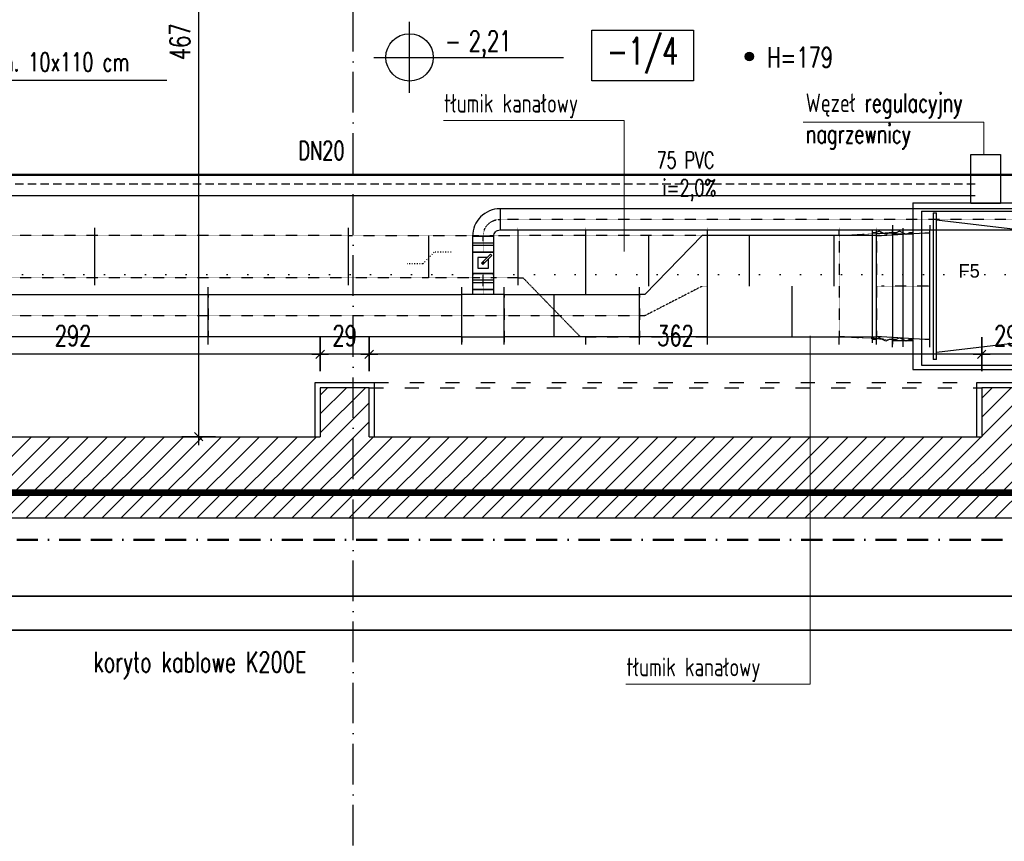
# Model space of a CAD drawing. Header units: millimetres. Extents: x 167273 to 188273, y -125105 to -88145.
# Tile 205 of 210: x 175565 to 176147, y -92003 to -91517. Entities that reach past the tile are written whole.
import ezdxf
from ezdxf.enums import TextEntityAlignment as Align

# ---------------------------------------------------------------- set-up
doc = ezdxf.new("R2010")
doc.units = ezdxf.units.MM
doc.header["$PDMODE"] = 35
doc.header["$PDSIZE"] = 5
for name, pattern in [('ACAD_ISO03W100', [30, 12, -18]), ('ACAD_ISO07W100', [3, 0, -3]), ('ACAD_ISO10W100', [18, 12, -3, 0, -3]), ('BORDER2', [0.875, 0.25, -0.125, 0.25, -0.125, 0, -0.125]), ('DASHED', [0.75, 0.5, -0.25]), ('WENT_2', [1.5, 0.5, -1]), ('WENT_3', [1.6, 0.5, -0.5, 0.1, -0.5])]:
    doc.linetypes.add(name, pattern=pattern)
for name, color, linetype in [('!_ppoz', 10, 'Continuous'), ('1', 7, 'Continuous'), ('a-op_leader', 9, 'Continuous'), ('a-op_text', 9, 'Continuous'), ('a-osie', 1, 'ACAD_ISO10W100'), ('a-poziomy', 9, 'Continuous'), ('a-wymiary', 9, 'Continuous'), ('b-przerywana1', 9, 'ACAD_ISO03W100'), ('b-ściany', 2, 'Continuous'), ('FLUID-N-BIB-HID', 7, 'Continuous'), ('FLUID-W-BIB-HID', 7, 'Continuous'), ('FLUID-W-BIB-SYM', 7, 'Continuous'), ('h-hatch', 8, 'Continuous'), ('opis text', 9, 'Continuous')]:
    doc.layers.add(name, color=color, linetype=linetype)
doc.layers.add('!zakres', color=7, linetype='ACAD_ISO03W100', lineweight=60, true_color=0x8a14ff)
for name, color, linetype, lineweight in [('_WENT-OPIS', 9, 'Continuous', 15), ('_WENT-URZĄDZENIA WENT', 252, 'Continuous', 5), ('El-koryta_puszki', 10, 'Continuous', 35), ('FLUID-N-BIB', 8, 'Continuous', 30), ('FLUID-W-BIB', 220, 'Continuous', 30), ('IS_kan_san', 34, 'Continuous', 53), ('IS_kan_san_opis', 9, 'Continuous', 15), ('IS_woda_ppoż', 141, 'BORDER2', 20), ('TIS_CO_POWROT', 150, 'DASHED', 13), ('TIS_CO_ZASILANIE', 10, 'Continuous', 13), ('TIS_CO_ŚR', 7, 'Continuous', 9), ('TIS_WODA_OPIS', 9, 'Continuous', 9)]:
    doc.layers.add(name, color=color, linetype=linetype, lineweight=lineweight)
doc.styles.add('_WENTYLACJA', font='romans.shx', dxfattribs={"width": 0.7, "height": 11})
doc.styles.add('Arial', font='romans.shx', dxfattribs={"width": 0.7, "height": 12})
doc.styles.add('IS-IS', font='romans.shx', dxfattribs={"width": 0.7, "height": 12})
doc.styles.add('PPAB_100', font='romans.shx', dxfattribs={"width": 0.7, "height": 12})
doc.styles.add('PPAB_50', font='romans.shx', dxfattribs={"width": 0.7, "height": 8})
doc.dimstyles.new('newPPAB_100', dxfattribs={"dimscale": 0, "dimtxt": 16, "dimasz": 1, "dimexe": 10, "dimexo": 10, "dimgap": 5, "dimtad": 1, "dimdec": 0, "dimzin": 0, "dimdsep": 46, "dimtxsty": 'PPAB_100', "dimblk": 'tick_50', "dimcen": 0.09, "dimdle": 5, "dimse1": 1, "dimse2": 1, "dimclrd": 9, "dimclre": 9, "dimclrt": 161, "dimadec": 0, "dimazin": 0, "dimtfac": 1, "dimtdec": 0, "dimtix": 1, "dimtmove": 2, "dimatfit": 0, "dimldrblk": 'tick_50', "dimfxl": 0, "dimtolj": 1, "dimtzin": 0, "dimarcsym": 0})

# ---------------------------------------------------------------- blocks, each defined once
blk = doc.blocks.new('kotapozioma')
for p, q in [((49330.12, 104.43), (49330.12, 134.43)), ((49315.12, 119.43), (49395.12, 119.43))]:
    blk.add_line(p, q)
blk.add_circle((49330.12, 119.43), 10)
at = {"layer": 'opis text', "style": 'PPAB_50'}
for tag, p in [('ZNAK', (49345.12, 119.43)), ('WARTOSC', (49355.12, 119.43))]:
    blk.add_attdef(tag, text='', height=9, dxfattribs=at).set_placement(p, align=Align.BOTTOM_LEFT)
blk = doc.blocks.new('tick_50')
at = {"color": 9, "ltscale": 20}
for p, q in [((0, 10), (0, -10)), ((-5, 0), (5, 0))]:
    blk.add_line(p, q, dxfattribs=at)
at = {"color": 0}
blk.add_line((2.5, 2.5), (-2.5, -2.5), dxfattribs=at)
blk = doc.blocks.new('*D49')
at = {"layer": 'a-wymiary', "color": 9, "lineweight": -2}
blk.add_line((176161.44, -91715.13), (176134.44, -91715.13), dxfattribs=at)
at = {"layer": 'Defpoints', "color": 0}
for p in [(176133.44, -91715.13), (176133.44, -91734.89), (176162.44, -91734.89)]:
    blk.add_point(p, dxfattribs=at)
at = {"layer": 'a-wymiary', "color": 9, "lineweight": -2, "rotation": 180}
blk.add_blockref('tick_50', (176133.44, -91715.13), dxfattribs=at)
at = {"layer": 'a-wymiary', "color": 9, "lineweight": -2}
blk.add_blockref('tick_50', (176162.44, -91715.13), dxfattribs=at)
at = {"layer": 'a-wymiary', "color": 161, "insert": (176147.94, -91704.13), "char_height": 12, "attachment_point": 5, "style": 'PPAB_100'}
blk.add_mtext('\\A1;29', dxfattribs=at)
blk = doc.blocks.new('*D50')
at = {"layer": 'a-wymiary', "color": 9, "lineweight": -2}
blk.add_line((176132.44, -91715.13), (175772.44, -91715.13), dxfattribs=at)
at = {"layer": 'Defpoints', "color": 0}
for p in [(175771.44, -91715.13), (175771.44, -91734.89), (176133.44, -91734.89)]:
    blk.add_point(p, dxfattribs=at)
at = {"layer": 'a-wymiary', "color": 9, "lineweight": -2, "rotation": 180}
blk.add_blockref('tick_50', (175771.44, -91715.13), dxfattribs=at)
at = {"layer": 'a-wymiary', "color": 9, "lineweight": -2}
blk.add_blockref('tick_50', (176133.44, -91715.13), dxfattribs=at)
at = {"layer": 'a-wymiary', "color": 161, "insert": (175952.44, -91704.13), "char_height": 12, "attachment_point": 5, "style": 'PPAB_100'}
blk.add_mtext('\\A1;362', dxfattribs=at)
blk = doc.blocks.new('*D51')
at = {"layer": 'a-wymiary', "color": 9, "lineweight": -2}
blk.add_line((175770.44, -91715.13), (175743.44, -91715.13), dxfattribs=at)
at = {"layer": 'Defpoints', "color": 0}
for p in [(175742.44, -91715.13), (175742.44, -91734.89), (175771.44, -91734.89)]:
    blk.add_point(p, dxfattribs=at)
at = {"layer": 'a-wymiary', "color": 9, "lineweight": -2, "rotation": 180}
blk.add_blockref('tick_50', (175742.44, -91715.13), dxfattribs=at)
at = {"layer": 'a-wymiary', "color": 9, "lineweight": -2}
blk.add_blockref('tick_50', (175771.44, -91715.13), dxfattribs=at)
at = {"layer": 'a-wymiary', "color": 161, "insert": (175756.94, -91704.13), "char_height": 12, "attachment_point": 5, "style": 'PPAB_100'}
blk.add_mtext('\\A1;29', dxfattribs=at)
blk = doc.blocks.new('*D52')
at = {"layer": 'a-wymiary', "color": 9, "lineweight": -2}
blk.add_line((175741.44, -91715.13), (175451.44, -91715.13), dxfattribs=at)
at = {"layer": 'Defpoints', "color": 0}
for p in [(175450.44, -91715.13), (175742.44, -91734.89), (175450.44, -91763.89)]:
    blk.add_point(p, dxfattribs=at)
at = {"layer": 'a-wymiary', "color": 9, "lineweight": -2, "rotation": 180}
blk.add_blockref('tick_50', (175450.44, -91715.13), dxfattribs=at)
at = {"layer": 'a-wymiary', "color": 9, "lineweight": -2}
blk.add_blockref('tick_50', (175742.44, -91715.13), dxfattribs=at)
at = {"layer": 'a-wymiary', "color": 161, "insert": (175596.44, -91704.13), "char_height": 12, "attachment_point": 5, "style": 'PPAB_100'}
blk.add_mtext('\\A1;292', dxfattribs=at)
blk = doc.blocks.new('*D57')
at = {"layer": 'a-wymiary', "color": 9, "lineweight": -2}
blk.add_line((175670.64, -91297.89), (175670.64, -91762.89), dxfattribs=at)
at = {"layer": 'Defpoints', "color": 0}
for p in [(175581.44, -91296.89), (175670.64, -91763.89), (175742.44, -91763.89)]:
    blk.add_point(p, dxfattribs=at)
at = {"layer": 'a-wymiary', "color": 9, "lineweight": -2}
for p, rotation in [((175670.64, -91296.89), 90), ((175670.64, -91763.89), 270)]:
    blk.add_blockref('tick_50', p, dxfattribs=dict(at, rotation=rotation))
at = {"layer": 'a-wymiary', "color": 161, "insert": (175659.64, -91530.39), "char_height": 12, "attachment_point": 5, "rotation": 90, "style": 'PPAB_100'}
blk.add_mtext('\\A1;467', dxfattribs=at)
blk = doc.blocks.new('CG-V2 rzut bibl')
at = {"layer": '1'}
for p, q in [((-307, 48.45), (-307, -50.05)), ((-307, 48.45), (-237, 48.45)), ((-237, 48.45), (-237, -50.05)), ((-237, 48.45), (-112, 48.45)), ((-237, 48.45), (-237, -50.05)), ((-112, 48.45), (-112, -50.05)), ((-112, 48.45), (-46, 48.45)), ((-112, 48.45), (-112, -50.05)), ((-46, 48.45), (-46, -50.05)), ((-46, 48.45), (-12, 48.45)), ((-12, 48.45), (-12, -50.05)), ((-302, 43.45), (-302, -47.55)), ((-302, 43.45), (-242, 43.45)), ((-295, 42.45), (-295, -44.05)), ((-295, 42.45), (-293, 42.45)), ((-293, -44.05), (-293, 42.45)), ((-242, 43.45), (-242, -47.55)), ((-232, 43.45), (-232, -45.05)), ((-232, 43.45), (-117, 43.45)), ((-217, 43.45), (-217, -45.05)), ((-191.5, 43.45), (-191.5, -45.05)), ((-157.5, 43.45), (-157.5, -45.05)), ((-132, 43.45), (-132, -45.05)), ((-117, 43.45), (-117, -45.05)), ((-107, 43.45), (-107, -47.55)), ((-107, 43.45), (-51, 43.45)), ((-56, 42.45), (-56, -44.05)), ((-56, 42.45), (-54, 42.45)), ((-54, -44.05), (-54, 42.45)), ((-51, 43.45), (-51, -47.55)), ((-293, 38.45), (-243, 32.45)), ((-56, 38.45), (-106, 32.45)), ((-331, 32.7), (-331, -34.3)), ((-329, 30.7), (-331, 30.7)), ((-327, 31.7), (-329, 30.7)), ((-325, 30.7), (-327, 31.7)), ((-323, 29.7), (-325, 30.7)), ((-321, 30.7), (-323, 29.7)), ((-319, 30.7), (-321, 30.7)), ((-319, 32.7), (-319, -34.3)), ((-319, 32.7), (-319, -34.3)), ((-319, 31.9), (-319, -35.1)), ((-317, 30.7), (-319, 30.7)), ((-307, 29.9), (-319, 29.9)), ((-315, 31.7), (-317, 30.7)), ((-313, 30.7), (-315, 31.7)), ((-313, 33.4), (-313, -36.6)), ((-313, 33.4), (-313, -36.6)), ((-313, 33.4), (-313, -36.6)), ((-313, 33.4), (-313, -36.6)), ((-313, 33.4), (-313, -36.6)), ((-313, 33.4), (-313, -36.6)), ((-311, 29.7), (-313, 30.7)), ((-309, 30.7), (-311, 29.7)), ((-307, 30.7), (-309, 30.7)), ((-307, 32.7), (-307, -34.3)), ((-307, 31.9), (-307, -35.1)), ((-243, 32.45), (-243, -34.05)), ((-106, 32.45), (-106, -34.05)), ((-46, 32.7), (-46, -34.3)), ((-34, 30.7), (-46, 30.7)), ((-40, 34.2), (-40, -35.8)), ((-40, 34.2), (-40, -35.8)), ((-40, 34.2), (-40, -35.8)), ((-40, 34.2), (-40, -35.8)), ((-40, 34.2), (-40, -35.8)), ((-40, 34.2), (-40, -35.8)), ((-34, 33.5), (-34, -33.5)), ((-34, 32.7), (-34, -34.3)), ((-32, 31.5), (-34, 31.5)), ((-30, 32.5), (-32, 31.5)), ((-28, 31.5), (-30, 32.5)), ((-26, 30.5), (-28, 31.5)), ((-24, 31.5), (-26, 30.5)), ((-22, 31.5), (-24, 31.5)), ((-22, 33.5), (-22, -33.5)), ((-22, 31.5), (-1.8, 31.5)), ((-12, 33.5), (-12, -33.5)), ((-10, 31.5), (-12, 31.5)), ((-8, 32.5), (-10, 31.5)), ((-6, 31.5), (-8, 32.5)), ((-4, 30.5), (-6, 31.5)), ((-2, 31.5), (-4, 30.5)), ((0, 31.5), (-2, 31.5)), ((0, 33.5), (0, -33.5)), ((-217, 25.75), (-132, 25.75)), ((-329, -32.3), (-331, -32.3)), ((-327, -31.3), (-329, -32.3)), ((-325, -32.3), (-327, -31.3)), ((-323, -33.3), (-325, -32.3)), ((-321, -32.3), (-323, -33.3)), ((-319, -32.3), (-321, -32.3)), ((-317, -32.3), (-319, -32.3)), ((-307, -33.1), (-319, -33.1)), ((-315, -31.3), (-317, -32.3)), ((-313, -32.3), (-315, -31.3)), ((-311, -33.3), (-313, -32.3)), ((-309, -32.3), (-311, -33.3)), ((-307, -32.3), (-309, -32.3)), ((-243, -34.05), (-293, -40.05)), ((-106, -34.05), (-56, -40.05)), ((-34, -32.3), (-46, -32.3)), ((-32, -31.5), (-34, -31.5)), ((-30, -30.5), (-32, -31.5)), ((-28, -31.5), (-30, -30.5)), ((-26, -32.5), (-28, -31.5)), ((-24, -31.5), (-26, -32.5)), ((-22, -31.5), (-24, -31.5)), ((-22, -31.5), (-1.8, -31.5)), ((-10, -31.5), (-12, -31.5)), ((-8, -30.5), (-10, -31.5)), ((-6, -31.5), (-8, -30.5)), ((-4, -32.5), (-6, -31.5)), ((-2, -31.5), (-4, -32.5)), ((0, -31.5), (-2, -31.5)), ((-293, -44.05), (-295, -44.05)), ((-232, -45.05), (-117, -45.05)), ((-54, -44.05), (-56, -44.05)), ((-307, -50.05), (-237, -50.05)), ((-302, -47.55), (-242, -47.55)), ((-237, -50.05), (-112, -50.05)), ((-112, -50.05), (-46, -50.05)), ((-107, -47.55), (-51, -47.55)), ((-46, -50.05), (-12, -50.05))]:
    blk.add_line(p, q, dxfattribs=at)
for p in [(-280, 4.25), (-91, 4.25)]:
    blk.add_text('F5', height=8, dxfattribs=at).set_placement(p)
blk = doc.blocks.new('*U963')
at = {"linetype": 'Continuous', "lineweight": -2}
for p, q in [((-157.5, 0, 315), (-157.5, 0, 332.5)), ((-157.5, 0, -315), (-157.5, 0, -303.8)), ((-157.5, 0, 303.8), (-157.5, 0, 315)), ((-157.5, 0, -360), (-157.5, 0, -315))]:
    blk.add_line(p, q, dxfattribs=at)
at = {"color": 0, "linetype": 'ByBlock', "lineweight": -2}
for p, q in [((-157.5, 0, -315), (-127.5, 0, -315)), ((-127.5, 0, 315), (-157.5, 0, 315)), ((-127.5, 0, -315), (127.5, 0, -300)), ((127.5, 0, 300), (-127.5, 0, 315))]:
    blk.add_line(p, q, dxfattribs=at)
at = {"layer": 'FLUID-N-BIB-HID', "linetype": 'DASHED', "lineweight": -3}
for p, q in [((-157.5, 0, 360), (-157.5, 0, 332.5)), ((-157.5, 0, 303.8), (-157.5, 0, -303.8)), ((127.5, 0, -300), (157.5, 0, -300)), ((157.5, 0, 300), (127.5, 0, 300)), ((157.5, 0, 332.5), (157.5, 0, 345)), ((157.5, 0, 300), (157.5, 0, 332.5)), ((157.5, 0, 300), (157.5, 0, -300)), ((157.5, 0, -345), (157.5, 0, -300))]:
    blk.add_line(p, q, dxfattribs=at)
blk = doc.blocks.new('*U962')
at = {"color": 0, "linetype": 'ByBlock', "lineweight": -2}
for p, q in [((-157.5, 0, -315), (-127.5, 0, -315)), ((-127.5, 0, -315), (127.5, 0, -300)), ((127.5, 0, -300), (157.5, 0, -300)), ((-127.5, 0, 315), (-157.5, 0, 315)), ((127.5, 0, 300), (-127.5, 0, 315)), ((157.5, 0, 300), (127.5, 0, 300))]:
    blk.add_line(p, q, dxfattribs=at)
at = {"linetype": 'Continuous', "lineweight": -2}
for p, q in [((-157.5, 0, -315), (-157.5, 0, 315)), ((-157.5, 0, -360), (-157.5, 0, -315)), ((-157.5, 0, 315), (-157.5, 0, 332.5))]:
    blk.add_line(p, q, dxfattribs=at)
at = {"layer": 'FLUID-W-BIB-HID', "linetype": 'DASHED', "lineweight": -3}
for p, q in [((157.5, 0, 300), (157.5, 0, -300)), ((157.5, 0, -345), (157.5, 0, -300)), ((-157.5, 0, 360), (-157.5, 0, 332.5)), ((157.5, 0, 332.5), (157.5, 0, 345)), ((157.5, 0, 300), (157.5, 0, 332.5))]:
    blk.add_line(p, q, dxfattribs=at)
at = {"layer": 'FLUID-W-BIB-SYM', "linetype": 'WENT_3', "lineweight": -3}
for p, q in [((-127.5, 0), (127.5, 0)), ((127.5, 0), (157.5, 0)), ((-157.5, 0), (-127.5, 0))]:
    blk.add_line(p, q, dxfattribs=at)
blk = doc.blocks.new('*U961')
at = {"linetype": 'Continuous', "lineweight": -2}
for p, q in [((-750, 0, 300), (-750, 0, 332.5)), ((-750, 0, -345), (-750, 0, -300))]:
    blk.add_line(p, q, dxfattribs=at)
at = {"color": 0, "linetype": 'ByBlock', "lineweight": -2}
blk.add_line((60, 0, 300), (750, 0, 300), dxfattribs=at)
at = {"linetype": 'Continuous', "lineweight": -3}
blk.add_line((375, 0), (375, 0, 300), dxfattribs=at)
at = {"layer": 'FLUID-N-BIB-HID', "linetype": 'DASHED', "lineweight": -3}
for p, q in [((750, 0, -300), (-750, 0, -300)), ((750, 0, -300), (750, 0, -345)), ((-750, 0, 345), (-750, 0, 332.5)), ((-750, 0, 300), (-750, 0, -300)), ((-750, 0, 300), (60, 0, 300)), ((750, 0, 332.5), (750, 0, 300)), ((750, 0, 345), (750, 0, 332.5))]:
    blk.add_line(p, q, dxfattribs=at)
blk = doc.blocks.new('*U960')
at = {"color": 0, "linetype": 'ByBlock', "lineweight": -2}
for p, q in [((500, 0, -300), (-500, 0, -300)), ((-500, 0, 300), (500, 0, 300))]:
    blk.add_line(p, q, dxfattribs=at)
at = {"linetype": 'Continuous', "lineweight": -3}
for p, q in [((250, 0), (250, 0, 300)), ((-250, 0), (-250, 0, 300)), ((0, 0), (0, 0, -300))]:
    blk.add_line(p, q, dxfattribs=at)
at = {"linetype": 'Continuous', "lineweight": -2}
for p, q in [((500, 0, -345), (500, 0, -300)), ((500, 0, 300), (500, 0, 332.5)), ((500, 0, -300), (500, 0, 300)), ((-500, 0, 300), (-500, 0, 332.5)), ((-500, 0, -300), (-500, 0, 300)), ((-500, 0, -345), (-500, 0, -300))]:
    blk.add_line(p, q, dxfattribs=at)
at = {"layer": 'FLUID-W-BIB-HID', "linetype": 'DASHED', "lineweight": -3}
for p, q in [((500, 0, 345), (500, 0, 332.5)), ((-500, 0, 345), (-500, 0, 332.5))]:
    blk.add_line(p, q, dxfattribs=at)
blk = doc.blocks.new('*U983')
at = {"color": 0, "linetype": 'ByBlock', "lineweight": -2}
for p, q in [((-370, 0, -125), (106.2, 0, -125)), ((106.2, 0, 125), (-370, 0, 125)), ((106.2, 0, -125), (400, 0, -125)), ((400, 0, 125), (106.2, 0, 125)), ((-400, 0, -125), (-370, 0, -125)), ((-370, 0, 125), (-400, 0, 125))]:
    blk.add_line(p, q, dxfattribs=at)
at = {"linetype": 'Continuous', "lineweight": -3}
blk.add_line((106.2, 0, 125), (106.2, 0, -125), dxfattribs=at)
at = {"linetype": 'Continuous', "lineweight": -2}
for p, q in [((400, 0, 125), (400, 0, 170)), ((400, 0, -125), (400, 0, 125)), ((400, 0, -170), (400, 0, -125))]:
    blk.add_line(p, q, dxfattribs=at)
at = {"layer": 'FLUID-W-BIB-HID', "linetype": 'DASHED', "lineweight": -3}
for p, q in [((-400, 0, 170), (-400, 0, 125)), ((-400, 0, 125), (-400, 0, -125)), ((-400, 0, -170), (-400, 0, -125))]:
    blk.add_line(p, q, dxfattribs=at)
at = {"layer": 'FLUID-W-BIB-SYM', "linetype": 'WENT_3', "lineweight": -3}
for p, q in [((-400, 0), (-238.1, 0)), ((-238.1, 0), (238.1, 0)), ((238.1, 0), (400, 0))]:
    blk.add_line(p, q, dxfattribs=at)
blk = doc.blocks.new('*U982')
at = {"color": 0, "linetype": 'ByBlock', "lineweight": -2}
for p, q in [((-500, 0, -125), (-470, 0, -125)), ((-470, 0, 125), (-500, 0, 125)), ((-470, 0, -125), (-357.5, 0, -125)), ((-357.8, 0, 125), (-470, 0, 125)), ((28.3, 0, 125), (-232.6, 0, 125)), ((-232.5, 0, -125), (28.3, 0, -125)), ((28.3, 0, -125), (500, 0, -125)), ((500, 0, 125), (28.3, 0, 125))]:
    blk.add_line(p, q, dxfattribs=at)
at = {"linetype": 'Continuous', "lineweight": -3}
blk.add_line((28.3, 0, 125), (28.3, 0, -125), dxfattribs=at)
at = {"linetype": 'Continuous', "lineweight": -2}
for p, q in [((500, 0, 125), (500, 0, 170)), ((500, 0, -125), (500, 0, 125)), ((500, 0, -170), (500, 0, -125))]:
    blk.add_line(p, q, dxfattribs=at)
at = {"layer": 'FLUID-N-BIB-HID', "linetype": 'DASHED', "lineweight": -3}
for p, q in [((-500, 0, 157.5), (-500, 0, 125)), ((-500, 0, 170), (-500, 0, 157.5)), ((-500, 0, 125), (-500, 0, -125)), ((-500, 0, -170), (-500, 0, -125)), ((-232.6, 0, 125), (-357.8, 0, 125)), ((-357.5, 0, -125), (-232.5, 0, -125))]:
    blk.add_line(p, q, dxfattribs=at)
blk = doc.blocks.new('*U981')
at = {"color": 0, "linetype": 'ByBlock', "lineweight": -2}
for p, q in [((-95, 125), (-125, 125)), ((95, 125), (-95, 125)), ((125, 125), (95, 125)), ((-125, -125), (-95, -125)), ((-95, -125), (95, -125)), ((-62.5, -125), (-62.5, -155)), ((62.5, -155), (62.5, -125)), ((95, -125), (125, -125))]:
    blk.add_line(p, q, dxfattribs=at)
at = {"linetype": 'Continuous', "lineweight": -2}
blk.add_line((-62.5, -155), (62.5, -155), dxfattribs=at)
at = {"layer": 'FLUID-W-BIB-HID', "linetype": 'DASHED', "lineweight": -3}
for p, q in [((-125, 125), (-125, 170)), ((-125, -125), (-125, 125)), ((125, 125), (125, 170)), ((-125, -170), (-125, -125)), ((125, -170), (125, -125))]:
    blk.add_line(p, q, dxfattribs=at)
at = {"layer": 'FLUID-W-BIB-SYM', "linetype": 'WENT_3', "lineweight": -3}
for p, q in [((-125, 0), (-95, 0)), ((-95, 0), (95, 0)), ((95, 0), (125, 0)), ((0, -125), (0, -155))]:
    blk.add_line(p, q, dxfattribs=at)
blk = doc.blocks.new('*U950')
at = {"color": 0, "linetype": 'ByBlock', "lineweight": -2}
for p, q in [((-200, 300), (-170, 300)), ((-170, 300), (170, -50)), ((170, -50), (200, -50)), ((-200, -300), (-170, -300)), ((-170, -300), (170, -300)), ((170, -300), (200, -300))]:
    blk.add_line(p, q, dxfattribs=at)
at = {"linetype": 'Continuous', "lineweight": -2}
for p, q in [((200, -50), (200, -5)), ((200, -300), (200, -50)), ((200, -345), (200, -300))]:
    blk.add_line(p, q, dxfattribs=at)
at = {"layer": 'FLUID-W-BIB-HID', "linetype": 'DASHED', "lineweight": -3}
for p, q in [((-200, 332.5), (-200, 345)), ((-200, 300), (-200, 332.5)), ((-200, -345), (-200, -300))]:
    blk.add_line(p, q, dxfattribs=at)
at = {"layer": 'FLUID-W-BIB-SYM', "linetype": 'WENT_3', "lineweight": -3}
for p, q in [((-200, 0), (-170, 0)), ((-170, 0), (170, -175)), ((170, -175), (200, -175))]:
    blk.add_line(p, q, dxfattribs=at)
blk = doc.blocks.new('*U949')
at = {"linetype": 'Continuous', "lineweight": -2}
for p, q in [((-200, 157.5), (-200, 125)), ((-200, 125), (-200, -125)), ((200, 157.5), (200, 125)), ((200, 125), (200, -225)), ((-200, -125), (-200, -170)), ((200, -475), (200, -520))]:
    blk.add_line(p, q, dxfattribs=at)
at = {"color": 0, "linetype": 'ByBlock', "lineweight": -2}
for p, q in [((-170, 125), (-200, 125)), ((170, 125), (-170, 125)), ((200, 125), (170, 125)), ((-200, -125), (-170, -125)), ((-170, -125), (-72.9, -225))]:
    blk.add_line(p, q, dxfattribs=at)
at = {"layer": 'FLUID-N-BIB-HID', "linetype": 'DASHED', "lineweight": -3}
for p, q in [((-200, 157.5), (-200, 170)), ((200, 157.5), (200, 170)), ((-72.9, -225), (170, -475)), ((170, -475), (200, -475))]:
    blk.add_line(p, q, dxfattribs=at)
blk = doc.blocks.new('*U828')
at = {"color": 0, "linetype": 'ByBlock', "lineweight": -2}
for p, q in [((-750, 0, -125), (750, 0, -125)), ((750, 0, 125), (-750, 0, 125))]:
    blk.add_line(p, q, dxfattribs=at)
at = {"linetype": 'Continuous', "lineweight": -2}
for p, q in [((750, 0, 125), (750, 0, 170)), ((750, 0, -125), (750, 0, 125)), ((750, 0, -170), (750, 0, -125)), ((-750, 0, 125), (-750, 0, 170)), ((-750, 0, -125), (-750, 0, 125)), ((-750, 0, -170), (-750, 0, -125))]:
    blk.add_line(p, q, dxfattribs=at)
at = {"layer": 'FLUID-W-BIB-SYM', "linetype": 'WENT_3', "lineweight": -3}
blk.add_line((-750, 0), (750, 0), dxfattribs=at)
blk = doc.blocks.new('*U814')
at = {"color": 0, "linetype": 'ByBlock', "lineweight": -2}
for p, q in [((-750, 0, -125), (750, 0, -125)), ((750, 0, 125), (-750, 0, 125))]:
    blk.add_line(p, q, dxfattribs=at)
at = {"layer": 'FLUID-W-BIB-HID', "linetype": 'DASHED', "lineweight": -3}
for p, q in [((750, 0, 125), (750, 0, -125)), ((750, 0, -170), (750, 0, -125)), ((-750, 0, 170), (-750, 0, 125)), ((-750, 0, 125), (-750, 0, -125)), ((-750, 0, -170), (-750, 0, -125)), ((750, 0, 125), (750, 0, 170))]:
    blk.add_line(p, q, dxfattribs=at)
at = {"layer": 'FLUID-W-BIB-SYM', "linetype": 'WENT_3', "lineweight": -3}
blk.add_line((-750, 0), (750, 0), dxfattribs=at)
blk = doc.blocks.new('*U980')
at = {"linetype": 'Continuous', "lineweight": -2}
for p, q in [((-62.5, 62.5), (-62.5, 0)), ((62.5, 0), (62.5, 62.5)), ((-62.5, 0), (-62.5, -62.5)), ((62.5, -62.5), (62.5, 0))]:
    blk.add_line(p, q, dxfattribs=at)
at = {"color": 0, "linetype": 'ByBlock', "lineweight": -2}
for p, q in [((62.5, 62.5), (-62.5, 62.5)), ((31.2, 31.2), (-31.3, 31.2)), ((-31.3, 31.2), (-31.3, -31.3)), ((-10.1, 1.2), (-1.2, 10.1)), ((43, -51.8), (-10.1, 1.2)), ((-1.2, 10.1), (51.8, -43)), ((31.2, -22.4), (31.2, 31.2)), ((-31.3, -31.3), (22.4, -31.3)), ((51.8, -43), (43, -51.8)), ((-62.5, -62.5), (62.5, -62.5))]:
    blk.add_line(p, q, dxfattribs=at)
for major_axis in [(4, 0), (4, 0), (-4, 0), (-4, 0)]:
    blk.add_ellipse((0, 0), major_axis=major_axis, ratio=1, start_param=0, end_param=3.141593, dxfattribs=at)
blk = doc.blocks.new('*U979')
at = {"linetype": 'Continuous', "lineweight": -2}
for p, q in [((-47.5, 62.5), (-47.5, 0)), ((47.5, 0), (47.5, 62.5)), ((-47.5, 0), (-47.5, -62.5)), ((47.5, -62.5), (47.5, 0))]:
    blk.add_line(p, q, dxfattribs=at)
at = {"color": 0, "linetype": 'ByBlock', "lineweight": -2}
for p, q in [((47.5, 62.5), (-47.5, 62.5)), ((-47.5, -62.5), (47.5, -62.5))]:
    blk.add_line(p, q, dxfattribs=at)
at = {"linetype": 'Continuous', "lineweight": -3}
for p, q in [((-7.5, -62.5), (-7.5, 62.5)), ((7.5, -62.5), (7.5, 62.5))]:
    blk.add_line(p, q, dxfattribs=at)
at = {"layer": 'FLUID-W-BIB-SYM', "linetype": 'WENT_3', "lineweight": -3}
for q in [(47.5, 0), (-32.5, 0)]:
    blk.add_line((-47.5, 0), q, dxfattribs=at)
blk = doc.blocks.new('*U978')
at = {"linetype": 'Continuous', "lineweight": -2}
for p, q in [((81.2, 81.2), (81.2, -43.8)), ((-81.3, -81.3), (43.8, -81.3))]:
    blk.add_line(p, q, dxfattribs=at)
at = {"color": 0, "linetype": 'ByBlock', "lineweight": -2}
blk.add_ellipse((81.2, -81.3), major_axis=(0, 162.5), ratio=1, start_param=0, end_param=1.570797, dxfattribs=at)
at = {"color": 0, "linetype": 'ByBlock', "lineweight": -2, "extrusion": (0, 0, -1)}
blk.add_ellipse((81.2, -81.3), major_axis=(-37.5, 0), ratio=1, start_param=0, end_param=1.5708, dxfattribs=at)
at = {"layer": 'FLUID-W-BIB-SYM', "linetype": 'WENT_3', "lineweight": -3, "extrusion": (0, 0, -1)}
blk.add_ellipse((81.2, -81.3), major_axis=(-100, 0), ratio=1, start_param=0, end_param=1.570796, dxfattribs=at)
blk = doc.blocks.new('*U977')
at = {"linetype": 'Continuous', "lineweight": -2}
for p, q in [((-47.5, 62.5), (-47.5, 0)), ((47.5, 0), (47.5, 62.5)), ((-47.5, 0), (-47.5, -62.5)), ((47.5, -62.5), (47.5, 0))]:
    blk.add_line(p, q, dxfattribs=at)
at = {"color": 0, "linetype": 'ByBlock', "lineweight": -2}
for p, q in [((47.5, 62.5), (-47.5, 62.5)), ((-47.5, -62.5), (47.5, -62.5))]:
    blk.add_line(p, q, dxfattribs=at)
at = {"linetype": 'Continuous', "lineweight": -3}
for p, q in [((-7.5, -62.5), (-7.5, 62.5)), ((7.5, -62.5), (7.5, 62.5))]:
    blk.add_line(p, q, dxfattribs=at)
at = {"layer": 'FLUID-W-BIB-SYM', "linetype": 'WENT_3', "lineweight": -3}
blk.add_line((-47.5, 0), (47.5, 0), dxfattribs=at)
blk = doc.blocks.new('*U976')
at = {"linetype": 'Continuous', "lineweight": -2}
for p, q in [((-2501.5, 0), (-2501.5, 62.5)), ((2501.5, 62.5), (2501.5, 0)), ((-2501.5, -62.5), (-2501.5, 0)), ((2501.5, 0), (2501.5, -62.5))]:
    blk.add_line(p, q, dxfattribs=at)
at = {"color": 0, "linetype": 'ByBlock', "lineweight": -2}
for p, q in [((-2501.5, 62.5), (2501.5, 62.5)), ((2501.5, -62.5), (-2501.5, -62.5))]:
    blk.add_line(p, q, dxfattribs=at)
at = {"layer": 'FLUID-W-BIB-SYM', "linetype": 'WENT_3', "lineweight": -3}
blk.add_line((-2501.5, 0), (2501.5, 0), dxfattribs=at)
blk = doc.blocks.new('*U834')
at = {"color": 0, "linetype": 'ByBlock', "lineweight": -2}
for p, q in [((-750, 125), (750, 125)), ((-750, -125), (750, -125))]:
    blk.add_line(p, q, dxfattribs=at)
at = {"linetype": 'Continuous', "lineweight": -2}
for p, q in [((750, 125), (750, 170)), ((750, -125), (750, 125)), ((750, -170), (750, -125))]:
    blk.add_line(p, q, dxfattribs=at)
at = {"layer": 'FLUID-N-BIB-HID', "linetype": 'DASHED', "lineweight": -3}
for p, q in [((-750, 125), (-750, 170)), ((-750, -170), (-750, -125))]:
    blk.add_line(p, q, dxfattribs=at)
blk = doc.blocks.new('*U835')
at = {"color": 0, "linetype": 'ByBlock', "lineweight": -2}
for p, q in [((-750, 125), (750, 125)), ((-750, -125), (750, -125))]:
    blk.add_line(p, q, dxfattribs=at)
at = {"layer": 'FLUID-N-BIB-HID', "linetype": 'DASHED', "lineweight": -3}
for p, q in [((-750, 125), (-750, 170)), ((750, 125), (750, 170)), ((750, 125), (750, -125)), ((-750, -170), (-750, -125)), ((750, -170), (750, -125))]:
    blk.add_line(p, q, dxfattribs=at)

msp = doc.modelspace()

# ---------------------------------------------------------------- hatches: boundary and pattern name
at = {"layer": 'a-poziomy', "ltscale": 0.5}
msp.add_hatch(color=256, dxfattribs=at).paths.add_polyline_path([(175993.58, -91539.16, 1), (175998.58, -91539.16, 1)])
at = {"layer": 'h-hatch'}
h = msp.add_hatch(dxfattribs=at)
h.set_pattern_fill('ANSI31', color=256, scale=2.5, style=0)
h.set_pattern_definition([(45, (0, -5000), (-5.61266008, 5.61266008), [])])
h.paths.add_polyline_path([(176547.44, -91280.91), (176547.44, -91280.91), (175581.44, -91280.89), (175581.44, -91296.89), (176510.44, -91296.89), (176510.44, -91307.89), (176490.44, -91307.89), (176490.44, -91336.89), (176510.44, -91336.89), (176510.44, -91734.89), (176490.44, -91734.89), (176490.44, -91763.89), (176162.44, -91763.89), (176162.44, -91734.89), (176133.44, -91734.89), (176133.44, -91763.89), (175771.44, -91763.89), (175771.44, -91734.89), (175742.44, -91734.89), (175742.44, -91763.89), (175450.44, -91763.89), (175450.44, -91811.89), (176547.44, -91811.89)])

# ---------------------------------------------------------------- linework, layer by layer
at = {"layer": '!_ppoz', "linetype": 'ACAD_ISO03W100', "ltscale": 0.7}
msp.add_line((175774.44, -91731.89), (176130.44, -91731.89), dxfattribs=at)
at = {"layer": '!_ppoz'}
for points in [[(175739.44, -91763.89), (175739.44, -91731.89), (175774.44, -91731.89), (175774.44, -91763.89)], [(176130.44, -91763.89), (176130.44, -91731.89), (176165.44, -91731.89), (176165.44, -91763.89)]]:
    msp.add_lwpolyline(points, dxfattribs=at)
at = {"layer": '!zakres', "linetype": 'DASHED', "ltscale": 40, "const_width": 4, "flags": 128}
msp.add_lwpolyline([(173471.44, -91779.89), (173471.44, -91796.89), (176532.44, -91796.89), (176532.44, -91175.89), (173471.44, -91175.89), (173471.44, -91477.89), (172703.44, -91477.89), (172703.44, -91779.99)], close=True, dxfattribs=at)
at = {"layer": '_WENT-OPIS', "lineweight": 15, "ltscale": 5}
msp.add_lwpolyline([(176134.62, -91597.14), (176134.62, -91577.92), (176027.8, -91577.92)], dxfattribs=at)
at = {"layer": 'a-op_leader'}
msp.add_lwpolyline([(175348.44, -91680.34), (175447.06, -91553.17), (175651.88, -91553.17)], dxfattribs=at)
at = {"layer": 'a-op_text', "ltscale": 0.5}
msp.add_lwpolyline([(175902.99, -91553.57), (175902.99, -91523.57), (175962.99, -91523.57), (175962.99, -91553.57)], close=True, dxfattribs=at)
at = {"layer": 'a-osie', "ltscale": 2}
msp.add_line((175761.94, -93232.89), (175761.94, -91011.89), dxfattribs=at)
at = {"layer": 'a-poziomy', "linetype": 'ACAD_ISO07W100', "ltscale": 4}
msp.add_lwpolyline([(179426.44, -91668.05), (171936.94, -91668.05), (171936.94, -91957.57), (170836.98, -91957.57)], dxfattribs=at)
at = {"layer": 'a-poziomy', "ltscale": 0.5}
msp.add_circle((175996.08, -91539.16), 2.5, dxfattribs=at)
at = {"layer": 'b-przerywana1', "ltscale": 0.7}
msp.add_line((175771.44, -91734.89), (176133.44, -91734.89), dxfattribs=at)
at = {"layer": 'b-ściany'}
for p, q in [((175771.44, -91734.89), (175742.44, -91734.89)), ((175742.44, -91734.89), (175742.44, -91763.89)), ((175771.44, -91763.89), (175771.44, -91734.89)), ((176162.44, -91734.89), (176133.44, -91734.89)), ((176133.44, -91734.89), (176133.44, -91763.89)), ((175450.44, -91763.89), (175742.44, -91763.89)), ((175771.44, -91763.89), (176133.44, -91763.89)), ((175450.44, -91811.89), (176547.44, -91811.89))]:
    msp.add_line(p, q, dxfattribs=at)
at = {"layer": 'El-koryta_puszki'}
msp.add_lwpolyline([(173498.44, -91878.15), (176838.44, -91878.15), (176838.44, -91858.15), (173498.44, -91858.15)], close=True, dxfattribs=at)
at = {"layer": 'FLUID-N-BIB', "linetype": 'WENT_2'}
for p, q in [((175809.76, -91654.89), (175803.1, -91661.73)), ((175819.88, -91654.89), (175809.76, -91654.89)), ((175803.1, -91661.73), (175793.8, -91661.73))]:
    msp.add_line(p, q, dxfattribs=at)
at = {"layer": 'IS_kan_san', "lineweight": 50}
msp.add_line((176219.51, -91609.17), (175489.15, -91609.17), dxfattribs=at)
at = {"layer": 'IS_woda_ppoż', "lineweight": 50, "ltscale": 50}
msp.add_line((178557.44, -91824.89), (173522.46, -91824.89), dxfattribs=at)
at = {"layer": 'TIS_CO_POWROT', "lineweight": 30, "ltscale": 10}
msp.add_line((176129.61, -91614.56), (175415.23, -91614.56), dxfattribs=at)
at = {"layer": 'TIS_CO_ZASILANIE', "lineweight": 30}
msp.add_line((176129.61, -91621.56), (175425.23, -91621.56), dxfattribs=at)
msp.add_lwpolyline([(176126.9, -91597.14), (176144.58, -91597.14), (176144.58, -91626.1), (176126.9, -91626.1)], close=True, dxfattribs=at)
at = {"layer": 'TIS_WODA_OPIS'}
for p in [(176032.08, -91704.31), (175923.05, -91910.12)]:
    msp.add_line(p, (176032.08, -91910.12), dxfattribs=at)
msp.add_lwpolyline([(175922.08, -91654.31), (175922.08, -91576.92), (175815.26, -91576.92)], dxfattribs=at)

# ---------------------------------------------------------------- block references
at = {"layer": '_WENT-URZĄDZENIA WENT'}
msp.add_blockref('CG-V2 rzut bibl', (176399.76, -91674.09), dxfattribs=at)
at = {"layer": 'FLUID-N-BIB', "linetype": 'WENT_2', "extrusion": (-1.22465e-16, 1, 1.83697e-16), "xscale": 0.1000000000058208, "yscale": 0.1, "zscale": 0.1000000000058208}
for name, p in [('*U963', (-176065.01, -163.3, -91674.89)), ('*U982', (-175809.26, -163.3, -91657.39)), ('*U961', (-175974.26, -163.3, -91674.89))]:
    msp.add_blockref(name, p, dxfattribs=at)
at = {"layer": 'FLUID-N-BIB', "linetype": 'WENT_2', "extrusion": (-1.22465e-16, -3.42114e-48, -1), "xscale": 0.1000000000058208, "yscale": 0.1000000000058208, "zscale": 0.1}
for name, p in [('*U835', (-175534.26, -91657.39, 59.5)), ('*U834', (-175684.26, -91657.39, 59.5))]:
    msp.add_blockref(name, p, dxfattribs=at)
at = {"layer": 'FLUID-N-BIB', "linetype": 'WENT_2', "xscale": 0.1000000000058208, "yscale": 0.1000000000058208, "zscale": 0.1}
msp.add_blockref('*U949', (175879.26, -91657.39, -163.3), dxfattribs=at)
at = {"layer": 'FLUID-W-BIB', "linetype": 'Continuous', "xscale": 0.1000000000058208, "yscale": 0.1000000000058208, "zscale": 0.1}
msp.add_blockref('*U978', (175840.63, -91637.27, -59.5), dxfattribs=at)
at = {"layer": 'FLUID-W-BIB', "linetype": 'Continuous', "extrusion": (1.22465e-16, 0, -1), "xscale": 0.1000000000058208, "yscale": 0.1000000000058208, "zscale": 0.1}
msp.add_blockref('*U976', (-176098.91, -91635.39, 59.5), dxfattribs=at)
at = {"layer": 'FLUID-W-BIB', "linetype": 'Continuous', "extrusion": (-1.22465e-16, 1, 1.83697e-16), "xscale": 0.1000000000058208, "yscale": 0.1, "zscale": 0.1000000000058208}
for name, p in [('*U962', (-176087.01, -108.3, -91674.89)), ('*U960', (-176021.26, -108.3, -91674.89)), ('*U814', (-175601.26, -59.5, -91692.39)), ('*U828', (-175751.26, -59.5, -91692.39)), ('*U983', (-175891.26, -108.3, -91692.39))]:
    msp.add_blockref(name, p, dxfattribs=at)
at = {"layer": 'FLUID-W-BIB', "linetype": 'Continuous', "xscale": 0.1000000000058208, "yscale": 0.1000000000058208, "zscale": 0.1}
for name, p, rotation in [('*U977', (175838.76, -91650.14, -59.5), 90), ('*U980', (175838.76, -91661.14, -59.5), 90), ('*U979', (175838.76, -91672.14, -59.5), 90), ('*U981', (175838.76, -91692.39, -59.5), 180)]:
    msp.add_blockref(name, p, dxfattribs=dict(at, rotation=rotation))
at = {"layer": 'FLUID-W-BIB', "linetype": 'Continuous', "extrusion": (-1.22465e-16, -3.42114e-48, -1), "xscale": 0.1000000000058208, "yscale": 0.1000000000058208, "zscale": 0.1}
msp.add_blockref('*U950', (-175951.26, -91674.89, 108.3), dxfattribs=at)
at = {"layer": 'opis text'}
ref = msp.add_blockref('kotapozioma', (106733.08, -91706.85), dxfattribs=dict(at, xscale=1.4, yscale=1.4, zscale=1.4))
ref.add_attrib('WARTOSC', '2,21', dxfattribs={"height": 12, "style": 'PPAB_100', "width": 0.7}).set_placement((175830.24, -91539.65), align=Align.BOTTOM_LEFT)
ref.add_attrib('ZNAK', '-', dxfattribs={"height": 12, "style": 'PPAB_100', "width": 0.7}).set_placement((175816.24, -91539.65), align=Align.BOTTOM_LEFT)

# ---------------------------------------------------------------- texts
at = {"layer": '_WENT-OPIS', "lineweight": 15, "ltscale": 5, "insert": (176029.4, -91593.98), "char_height": 11, "width": 329.9166, "attachment_point": 7, "style": '_WENTYLACJA'}
msp.add_mtext('{\\Fromans.shx|c238;Węzeł regulacyjny\\Pnagrzewnicy }', dxfattribs=at)
at = {"layer": 'a-op_text', "ltscale": 0.5, "insert": (175932.99, -91538.57), "char_height": 16, "width": 60, "attachment_point": 5, "style": 'PPAB_100'}
msp.add_mtext('-1/{\\Fromans.shx|c238;4}', dxfattribs=at)
at = {"layer": 'a-poziomy', "ltscale": 0.5, "insert": (176006.6, -91539.67), "char_height": 12, "attachment_point": 4, "style": 'PPAB_100'}
msp.add_mtext('{\\Fromans.shx|c238;H=179}', dxfattribs=at)
at = {"layer": 'El-koryta_puszki', "style": 'Arial', "width": 0.7}
msp.add_text('koryto kablowe K200E', height=12, dxfattribs=at).set_placement((175671.37, -91903), align=Align.CENTER)
at = {"layer": 'IS_kan_san_opis', "insert": (175958.38, -91610.07), "char_height": 9.8, "attachment_point": 5, "style": 'IS-IS'}
msp.add_mtext_dynamic_manual_height_columns('75 PVC\\P i=2,0%', width=240.0581, gutter_width=12.5, heights=[0], dxfattribs=at)
at = {"layer": 'TIS_CO_ŚR', "insert": (175729.5, -91600.22, -2857.5), "char_height": 11, "width": 34.0099, "attachment_point": 7, "style": '_WENTYLACJA'}
msp.add_mtext('DN20', dxfattribs=at)
at = {"layer": 'TIS_WODA_OPIS', "char_height": 11, "width": 294.3473, "attachment_point": 1, "style": '_WENTYLACJA'}
for s, insert in [('{\\Fromans.shx|c238;przebicie wym. 10x110 cm\\Pod stropu}', (175488.06, -91536.88)), ('{\\Fromans.shx|c238;tłumik kanałowy}', (175815.67, -91561.29)), ('{\\Fromans.shx|c238;tłumik kanałowy}', (175923.46, -91894.49))]:
    msp.add_mtext(s, dxfattribs=dict(at, insert=insert))

# ---------------------------------------------------------------- dimensions: what is measured, and where the dimension line sits
at = {"layer": 'a-wymiary'}
dim = msp.add_linear_dim(base=(175670.64, -91763.89), p1=(175581.44, -91296.89), p2=(175742.44, -91763.89), angle=90, dimstyle='newPPAB_100', override={"dimscale": 1}, dxfattribs=at)
dim.commit()
dim.dimension.update_dxf_attribs({"geometry": '*D57', "text_midpoint": (175659.64, -91530.39)})
for base, p1, p2, picture, middle in [((175450.44, -91715.13), (175742.44, -91734.89), (175450.44, -91763.89), '*D52', (175596.44, -91704.13)), ((175742.44, -91715.13), (175771.44, -91734.89), (175742.44, -91734.89), '*D51', (175756.94, -91704.13)), ((175771.44, -91715.13), (176133.44, -91734.89), (175771.44, -91734.89), '*D50', (175952.44, -91704.13)), ((176133.44, -91715.13), (176162.44, -91734.89), (176133.44, -91734.89), '*D49', (176147.94, -91704.13))]:
    dim = msp.add_linear_dim(base=base, p1=p1, p2=p2, dimstyle='newPPAB_100', override={"dimscale": 1}, dxfattribs=at)
    dim.commit()
    dim.dimension.update_dxf_attribs({"geometry": picture, "text_midpoint": middle})

doc.saveas('drawing.dxf')
